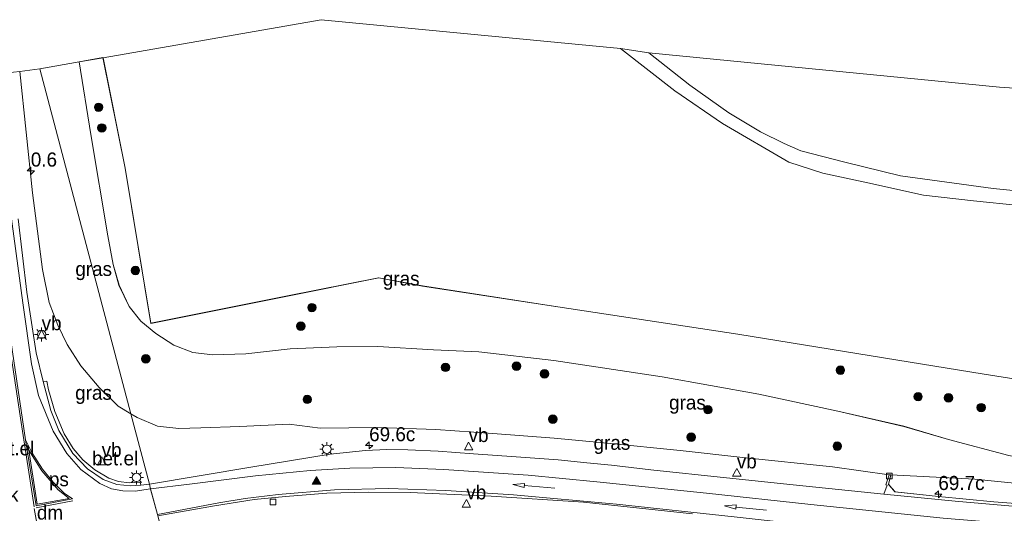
# Model space of a CAD drawing. Header units: millimetres. Extents: x 180000 to 190000, y 466229 to 468626.
# Tile 55 of 202: x 181740 to 181914, y 468089 to 468177. Entities that reach past the tile are written whole.
import ezdxf
from ezdxf.enums import TextEntityAlignment as Align

# ---------------------------------------------------------------- set-up
doc = ezdxf.new("R2010")
doc.units = ezdxf.units.MM
for name, color, linetype, lineweight in [('af-bs-rasterhekwerk', 8, 'hekwerk', 18), ('as-bs-kilometr', 13, 'Continuous', 18), ('bp-b5-bos', 93, 'Continuous', 18), ('bp-b5-grasland', 93, 'Continuous', 18), ('bp-bs-boom', 93, 'Continuous', 18), ('bw-bs-rona', 8, 'Continuous', 18), ('gw-bs-kruinlijn', 93, 'Continuous', 18), ('gw-bs-teenlijn', 93, 'Continuous', 18), ('kd-bs-opnamedtmgrens', 173, 'Continuous', 18), ('mk-b5-vlakmark', 8, 'Continuous', 18), ('mk-bs-haaientd', 8, 'haaitd', 18), ('mk-bs-pijlrd750', 8, 'Continuous', 18), ('mk-bs-streep 0.15', 8, 'Continuous', 18), ('mk-bs-vlakmark', 8, 'Continuous', 18), ('og-bs-hulpgeometrie', 53, 'Continuous', 18), ('vh-b5-verh_soort', 8, 'Continuous', 18), ('wh-bs-kolk', 8, 'Continuous', 18), ('wm-bs-lichtmast', 8, 'Continuous', 18), ('wm-bs-verkeersbord', 8, 'Continuous', 18)]:
    doc.layers.add(name, color=color, linetype=linetype, lineweight=lineweight)
doc.styles.add('rtw_iso', font='iso-rtw.shx')
doc.linetypes.add('haaitd', pattern='A,0,-0.25,[25,RTW.shx,S=0.1,R=180,X=0,Y=0],-0.75', length=1)
doc.linetypes.add('hekwerk', pattern='A,7,-1.5,[1,RTW.shx,S=0.75,R=0,X=0,Y=0],-1.5', length=10)

# ---------------------------------------------------------------- blocks, each defined once
blk = doc.blocks.new('verkeersbord')
for p, q in [((0, 0.75), (-0.75, -0.625)), ((0.75, -0.625), (0, 0.75)), ((-0.75, -0.625), (0.75, -0.625))]:
    blk.add_line(p, q)
blk = doc.blocks.new('dtbattr')
at = {"style": 'rtw_iso'}
blk.add_attdef('TAG', (0.59, 0.87), '', height=2.5, dxfattribs=at)
blk = doc.blocks.new('kolk')
blk.add_lwpolyline([(-0.5, -0.5), (0.5, -0.5), (0.5, 0.5), (-0.5, 0.5)], close=True)
blk = doc.blocks.new('dtbattr-r')
at = {"style": 'rtw_iso'}
blk.add_attdef('TAG', text='', height=2.5, dxfattribs=at).set_placement((0, 0), align=Align.MIDDLE_CENTER)
blk = doc.blocks.new('d33az_ACAD_1_FMEBLOCK143')
at = {"layer": 'bp-b5-grasland'}
for points in [[(-18.44, -38.55, 32.92), (-30.82, -37.58, 32.54), (-40.61, -36.66, 32.2), (-48.34, -35.82, 31.95), (-49.47, -34.5, 31.7), (-49.05, -32.82, 31.56), (-34.21, -33.59, 31.97), (-16.12, -35.4, 32.54)], [(-28.13, -29.38, 33.92), (-38.82, -26.56, 34.01), (-46.76, -24.21, 34.24), (-58.45, -21.52, 34.43), (-72.48, -18.5, 34.41), (-89.63, -15.45, 34.45), (-108.81, -12.52, 34.37), (-122.1, -10.98, 34.35), (-130.13, -10.66, 34.24), (-140.01, -10.04, 34.18), (-147.27, -10.09, 34.17), (-155.56, -10.49, 34.16), (-163.38, -11.34, 34.09), (-169.26, -11.55, 34.01), (-172.82, -11.11, 33.92), (-176.15, -9.84, 33.96), (-179.37, -7.75, 34.01), (-181.98, -5.58, 34.01), (-184.07, -2.98, 33.97), (-185.88, 0.85, 33.87), (-186.9, 4.49, 33.8), (-187.86, 9.56, 33.66), (-190.9, 27.58, 33.6), (-192.92, 40.45, 33.31), (-188.72, 41.19, 33.35), (-184.78, 21.61, 33.76), (-180.22, -5.94, 34.04), (-156.28, -1.15, 33.92), (-139.86, 2.15, 33.77), (-132.09, 0.68, 33.78), (-108.11, -3, 34.08), (-76.18, -7.86, 34.23), (-50.36, -12.06, 34), (-32.53, -14.95, 34.26), (-11.97, -18.21, 34)]]:
    blk.add_polyline3d(points, dxfattribs=at)
blk = doc.blocks.new('pijl')
for p, q in [((0, 0, 0.1), (5.45, 0, 0.1)), ((7.5, 0, 0.1), (5.45, 0.375, 0.1)), ((5.45, 0.375, 0.1), (5.45, -0.375, 0.1)), ((5.45, -0.375, 0.1), (7.5, 0, 0.1))]:
    blk.add_line(p, q)
blk = doc.blocks.new('verfsymbol')
for color in [252, 253]:
    blk.add_hatch(color=color).paths.add_polyline_path([(0.75, -0.625), (0, 0.75), (-0.75, -0.625)])
blk.add_lwpolyline([(0.75, -0.625), (0, 0.75), (-0.75, -0.625)], close=True)
blk = doc.blocks.new('dtbattr-l')
at = {"style": 'rtw_iso'}
blk.add_attdef('TAG', (0, 0), '', height=2.5, dxfattribs=at)
blk = doc.blocks.new('boom')
blk.add_hatch(color=256).paths.add_polyline_path([(-0.75, 0, 1), (0.75, 0, 1)])
blk.add_circle((0, 0), 0.75)
blk = doc.blocks.new('lantaarnpaal')
for p, q in [((-0.75, 0), (-1.25, 0)), ((-0.88, 0.88), (-0.53, 0.53)), ((0, 0.75), (0, 1.25)), ((0.53, 0.53), (0.88, 0.88)), ((0.75, 0), (1.25, 0)), ((-0.53, -0.53), (-0.88, -0.88)), ((0, -0.75), (0, -1.25)), ((0.53, -0.53), (0.88, -0.88))]:
    blk.add_line(p, q)
blk.add_circle((0, 0), 0.75)
blk = doc.blocks.new('d33az_ACAD_1_FMEBLOCK163')
at = {"layer": 'vh-b5-verh_soort'}
blk.add_polyline3d([(111.85, 214.43, 29.96), (113.43, 201.42, 29.91), (115.04, 190.69, 29.85), (116.31, 185.61, 29.84), (117.66, 180.44, 29.84), (119.06, 176.91, 29.81), (121.58, 172.8, 29.74), (124.16, 170.12, 29.76), (126.97, 168.21, 29.74), (129.37, 167.3, 29.75), (131.87, 167.08, 29.77), (133.65, 167.19, 29.77), (135.15, 167.36, 29.79), (135.36, 166.53, 29.79), (136.56, 161.99, 29.82)], dxfattribs=at)
blk = doc.blocks.new('hecto')
for p, q in [((0, 0.625), (-0.625, 0)), ((0, -0.625), (0, 0.625)), ((-0.625, 0), (0.625, 0)), ((0.625, 0), (0, -0.625))]:
    blk.add_line(p, q)

msp = doc.modelspace()

# ---------------------------------------------------------------- linework, layer by layer
at = {"layer": 'af-bs-rasterhekwerk'}
for points in [[(181758.65, 468150.37, 33.76), (181763.21, 468122.82, 34.04), (181787.15, 468127.61, 33.92), (181803.58, 468130.91, 33.77), (181811.34, 468129.44, 33.78), (181835.32, 468125.76, 34.08), (181867.25, 468120.91, 34.23)], [(181970.28, 468107.34, 33.95), (181954.79, 468107.52, 34.05), (181941.3, 468109.08, 34.12), (181931.47, 468110.56, 34), (181910.9, 468113.82, 34.26), (181893.07, 468116.7, 34), (181867.25, 468120.91, 34.23)]]:
    msp.add_polyline3d(points, dxfattribs=at)
at = {"layer": 'bp-b5-bos'}
msp.add_polyline3d([(181931.47, 468110.56, 34), (181910.9, 468113.82, 34.26), (181893.07, 468116.7, 34), (181867.25, 468120.91, 34.23), (181835.32, 468125.76, 34.08), (181811.34, 468129.44, 33.78), (181803.58, 468130.91, 33.77), (181787.15, 468127.61, 33.92), (181763.21, 468122.82, 34.04), (181758.65, 468150.37, 33.76), (181754.72, 468169.95, 33.35), (181793.37, 468176.69, 33.58), (181846.45, 468171.56, 33.34), (181856.07, 468164.08, 33.15), (181864.52, 468158.28, 33.21), (181876.3, 468151.39, 33.43), (181882.28, 468149.48, 33.46), (181890.27, 468147.76, 33.55), (181900.12, 468145.57, 33.58), (181909.04, 468144.53, 33.86), (181917.09, 468143.73, 34.13)], dxfattribs=at)
msp.add_polyline3d([(181926.6, 468145.82, 34.5), (181922.5, 468145.74, 34.43), (181912.49, 468146.74, 33.95), (181896.07, 468149, 33.59), (181886.19, 468151.4, 33.58), (181878.38, 468153.42, 33.41), (181875.46, 468154.71, 33.32), (181871.23, 468156.81, 33.34), (181865.63, 468160.17, 33.22), (181858.73, 468165.06, 33.24), (181851.45, 468170.79, 33.33), (181913.65, 468164.74, 34.2), (181990.04, 468159.65, 35.11), (181981.74, 468156.9, 35.03), (181974.96, 468155.18, 34.88), (181960.22, 468152.55, 34.73), (181949.48, 468150.73, 34.68), (181937.15, 468147.85, 34.71), (181929.84, 468146.18, 34.55)], close=True, dxfattribs=at)
at = {"layer": 'bp-b5-grasland'}
for points in [[(181743.54, 468167.99, 30.94), (181759.66, 468106.77, 29.63), (181757.38, 468108.13, 29.59), (181754.02, 468111.45, 29.74), (181750.76, 468115.29, 29.79), (181748.35, 468119.09, 29.86), (181746.73, 468122.52, 29.97), (181745.16, 468126.53, 30.02), (181744.02, 468132.36, 30.08), (181742.21, 468146, 30.16), (181739.97, 468167.52, 30.1)], [(181764.35, 468104.57, 29.76), (181768.14, 468104.18, 29.77), (181772.04, 468104.27, 29.79), (181778.97, 468104.54, 29.76), (181787.72, 468104.94, 29.68), (181793.18, 468104.25, 29.58), (181803.35, 468104.37, 29.68), (181813.73, 468103.99, 29.76), (181823.83, 468103.26, 29.87), (181834.68, 468102.45, 30.11), (181844.06, 468101.59, 30.25), (181857, 468100.29, 30.58), (181868.11, 468099, 30.91), (181884.03, 468097.38, 31.39), (181894.07, 468095.97, 31.54), (181893.47, 468094.17, 31.73), (181893.7, 468094.11, 31.73), (181893.11, 468092.52, 31.95), (181877.05, 468094.17, 31.42), (181865.26, 468095.45, 31.12), (181851.83, 468096.87, 30.76), (181844.84, 468097.64, 30.62), (181840.48, 468098.08, 30.5), (181835.41, 468098.61, 30.42), (181827.92, 468099.17, 30.29), (181820.38, 468099.68, 30.13), (181814.12, 468100.16, 30.04), (181808.75, 468100.38, 30.01), (181805.02, 468100.42, 30), (181801.27, 468100.28, 29.95), (181794.98, 468099.6, 29.9), (181780.89, 468097.33, 29.87), (181762.95, 468094.27, 29.79), (181759.66, 468106.77, 29.63), (181760.78, 468106.11, 29.65)]]:
    msp.add_polyline3d(points, close=True, dxfattribs=at)
for points in [[(181927.32, 468093.36, 32.54), (181909.23, 468095.17, 31.97), (181894.38, 468095.94, 31.56), (181894.07, 468095.97, 31.54), (181884.03, 468097.38, 31.39), (181868.11, 468099, 30.91), (181857, 468100.29, 30.58), (181844.06, 468101.59, 30.25), (181834.68, 468102.45, 30.11), (181823.83, 468103.26, 29.87), (181813.73, 468103.99, 29.76), (181803.35, 468104.37, 29.68), (181793.18, 468104.25, 29.58), (181787.72, 468104.94, 29.68), (181778.97, 468104.54, 29.76), (181772.04, 468104.27, 29.79), (181768.14, 468104.18, 29.77), (181764.35, 468104.57, 29.76), (181760.78, 468106.11, 29.65), (181759.66, 468106.77, 29.63), (181743.54, 468167.99, 30.94), (181750.51, 468169.22, 33.31), (181752.53, 468156.34, 33.6), (181755.57, 468138.33, 33.66), (181756.53, 468133.25, 33.8), (181757.56, 468129.61, 33.87), (181759.37, 468125.79, 33.97), (181761.45, 468123.19, 34.01), (181764.06, 468121.02, 34.01), (181767.28, 468118.93, 33.96), (181770.62, 468117.65, 33.92), (181774.18, 468117.22, 34.01), (181780.05, 468117.42, 34.09), (181787.87, 468118.28, 34.16), (181796.16, 468118.68, 34.17), (181803.42, 468118.73, 34.18), (181813.3, 468118.1, 34.24), (181821.34, 468117.79, 34.35), (181834.63, 468116.25, 34.37), (181853.8, 468113.32, 34.45), (181870.96, 468110.27, 34.41), (181884.99, 468107.25, 34.43), (181896.68, 468104.55, 34.24), (181904.61, 468102.21, 34.01), (181915.3, 468099.39, 33.92)], [(181736.62, 468167.14, 30.06), (181739.97, 468167.52, 30.1), (181742.21, 468146, 30.16), (181744.02, 468132.36, 30.08), (181745.16, 468126.53, 30.02), (181746.73, 468122.52, 29.97), (181748.35, 468119.09, 29.86), (181750.76, 468115.29, 29.79), (181754.02, 468111.45, 29.74), (181757.38, 468108.13, 29.59), (181759.66, 468106.77, 29.63), (181762.95, 468094.27, 29.79), (181761.45, 468094.1, 29.77), (181761.31, 468094.67, 29.82), (181759.39, 468094.53, 29.83), (181757.49, 468094.75, 29.8), (181755.72, 468095.36, 29.79), (181753.27, 468096.87, 29.82), (181751.15, 468098.62, 29.83), (181749.42, 468100.62, 29.88), (181747.86, 468103.2, 29.91), (181746.19, 468107.2, 29.93), (181745.06, 468111.02, 29.95), (181744.76, 468112.56, 29.94), (181744.11, 468112.52, 29.84), (181742.84, 468117.6, 29.85), (181741.23, 468128.34, 29.91), (181739.65, 468141.34, 29.96)], [(181764.42, 468088.67, 29.77), (181774.48, 468090.45, 29.76), (181781.5, 468091.58, 29.8), (181787.07, 468092.13, 29.76), (181794.4, 468092.69, 29.73), (181801.84, 468092.85, 29.74), (181809.18, 468092.82, 29.78), (181823.54, 468092.19, 29.98), (181839.89, 468091.09, 30.23), (181859.18, 468089.01, 30.78)]]:
    msp.add_polyline3d(points, dxfattribs=at)
at = {"layer": 'gw-bs-kruinlijn'}
for points in [[(181750.51, 468169.22, 33.31), (181752.53, 468156.34, 33.6), (181755.57, 468138.33, 33.66), (181756.53, 468133.25, 33.8), (181757.56, 468129.61, 33.87), (181759.37, 468125.79, 33.97), (181761.45, 468123.19, 34.01), (181764.06, 468121.02, 34.01), (181767.28, 468118.93, 33.96), (181770.62, 468117.65, 33.92), (181774.18, 468117.22, 34.01), (181780.05, 468117.42, 34.09), (181787.87, 468118.28, 34.16), (181796.16, 468118.68, 34.17), (181803.42, 468118.73, 34.18), (181813.3, 468118.1, 34.24), (181821.34, 468117.79, 34.35), (181834.63, 468116.25, 34.37), (181853.8, 468113.32, 34.45), (181870.96, 468110.27, 34.41)], [(181870.96, 468110.27, 34.41), (181884.99, 468107.25, 34.43), (181896.68, 468104.55, 34.24), (181904.61, 468102.21, 34.01), (181915.3, 468099.39, 33.92), (181926.78, 468097, 33.85), (181938.87, 468095.15, 33.79), (181948.75, 468093.67, 33.82), (181966.56, 468091.25, 33.93)]]:
    msp.add_polyline3d(points, dxfattribs=at)
at = {"layer": 'gw-bs-teenlijn'}
for points in [[(181759.66, 468106.77, 29.63), (181757.38, 468108.13, 29.59), (181754.02, 468111.45, 29.74), (181750.76, 468115.29, 29.79), (181748.35, 468119.09, 29.86), (181746.73, 468122.52, 29.97), (181745.16, 468126.53, 30.02), (181744.02, 468132.36, 30.08), (181742.21, 468146, 30.16), (181739.97, 468167.52, 30.1)], [(181793.18, 468104.25, 29.58), (181787.72, 468104.94, 29.68), (181778.97, 468104.54, 29.76), (181772.04, 468104.27, 29.79), (181768.14, 468104.18, 29.77), (181764.35, 468104.57, 29.76), (181760.78, 468106.11, 29.65), (181759.66, 468106.77, 29.63)], [(181894.07, 468095.97, 31.54), (181884.03, 468097.38, 31.39), (181868.11, 468099, 30.91), (181857, 468100.29, 30.58), (181844.06, 468101.59, 30.25), (181834.68, 468102.45, 30.11), (181823.83, 468103.26, 29.87), (181813.73, 468103.99, 29.76), (181803.35, 468104.37, 29.68), (181793.18, 468104.25, 29.58)], [(181966.56, 468091.25, 33.93), (181951.61, 468091.56, 33.46), (181940.54, 468092.31, 33.07), (181927.32, 468093.36, 32.54), (181909.23, 468095.17, 31.97), (181894.38, 468095.94, 31.56)]]:
    msp.add_polyline3d(points, dxfattribs=at)
at = {"layer": 'kd-bs-opnamedtmgrens'}
for points in [[(181743.54, 468167.99, 30.94), (181750.51, 468169.22, 33.31), (181754.72, 468169.95, 33.35), (181793.37, 468176.69, 33.58), (181846.45, 468171.56, 33.34)], [(182120.98, 468172.13, 35.59), (182112.66, 468170.44, 35.18), (182022.88, 468157.81, 35.17), (181996.44, 468159.7, 35.1), (181990.04, 468159.65, 35.11), (181913.65, 468164.74, 34.2), (181851.45, 468170.79, 33.33), (181846.45, 468171.56, 33.34)], [(181743.54, 468167.99, 30.94), (181739.97, 468167.52, 30.1), (181736.62, 468167.14, 30.06), (181735.6, 468166.82, 30.14), (181732.52, 468166.23, 30.24), (181729.22, 468165.64, 30.29), (181725.93, 468165.08, 30.37), (181725.56, 468165.1, 30.29), (181712.91, 468162.89, 30.29), (181712.18, 468162.74, 30.38), (181708.94, 468162.14, 30.42), (181705.63, 468161.8, 30.53), (181704.34, 468161.66, 30.52), (181702.41, 468161.46, 30.49), (181701.57, 468161.37, 30.47), (181698.56, 468160.23, 30.37)]]:
    msp.add_polyline3d(points, dxfattribs=at)
at = {"layer": 'mk-b5-vlakmark'}
msp.add_polyline3d([(181748.73, 468091.77, 29.86), (181743.05, 468090.74, 29.9), (181741.54, 468100.3, 29.93), (181743.9, 468096.68, 29.88), (181746.79, 468093.3, 29.86)], close=True, dxfattribs=at)
at = {"layer": 'mk-bs-haaientd'}
msp.add_polyline3d([(181743.49, 468084.51, 29.9), (181742.52, 468090, 29.96)], dxfattribs=at)
at = {"layer": 'mk-bs-streep 0.15'}
for points in [[(181763.16, 468093.45, 29.79), (181760.39, 468093.07, 29.79), (181758.23, 468093.14, 29.78), (181756.25, 468093.49, 29.82), (181754.13, 468094.44, 29.79), (181750.76, 468096.88, 29.82), (181748.29, 468099.71, 29.85), (181745.87, 468103.69, 29.89), (181743.3, 468110.04, 29.93), (181742.04, 468115.62, 29.91), (181740.48, 468126.47, 29.94), (181738.04, 468144.83, 30.04), (181738.06, 468144.86, 30.03), (181736.52, 468157.71, 30.11), (181735.6, 468166.82, 30.14)], [(181738.05, 468119.7, 29.98), (181740.2, 468105.26, 29.96), (181742.53, 468090.3, 29.93)], [(181742.86, 468090.48, 29.91), (181742.87, 468090.48, 29.91), (181749.33, 468091.67, 29.86), (181747.85, 468092.7, 29.91), (181745.87, 468094.66, 29.9), (181744.02, 468096.94, 29.93), (181742.08, 468099.92, 29.95), (181740.98, 468102.19, 29.96), (181738.38, 468119.77, 29.98)], [(181740.98, 468102.19, 29.96), (181742.86, 468090.48, 29.91)], [(182137.2, 468094.87, 37.03), (182132.17, 468094.17, 37.03), (182108.91, 468091.09, 36.86), (182088.24, 468088.83, 36.69), (182063.37, 468086.6, 36.49), (182040.43, 468085.08, 36.19), (182019.12, 468084.22, 35.81), (182000.48, 468083.9, 35.36), (181981.91, 468083.97, 34.92), (181957.66, 468084.59, 34.23), (181932.33, 468085.93, 33.38), (181903.64, 468088.28, 32.44), (181880.2, 468090.69, 31.6), (181861.68, 468092.7, 30.98), (181842.22, 468094.69, 30.52), (181830.09, 468095.87, 30.26), (181815.15, 468096.91, 30.05), (181806.64, 468097.27, 29.95), (181798.45, 468097.14, 29.89), (181791.43, 468096.74, 29.88), (181781.77, 468095.78, 29.88), (181770.07, 468094.29, 29.86), (181763.16, 468093.45, 29.79)], [(182052.7, 468082.09, 36.26), (182036.35, 468081.21, 36.07), (182016.54, 468080.45, 35.74), (181998.79, 468080.18, 35.32), (181986.19, 468080.21, 35.02), (181965.99, 468080.59, 34.41), (181944.69, 468081.48, 33.77), (181925.9, 468082.7, 33.17), (181909.76, 468084, 32.62), (181885.81, 468086.37, 31.77), (181866.59, 468088.5, 31.05), (181845.75, 468090.77, 30.4), (181827.49, 468092.38, 30.01), (181815.49, 468093.16, 29.88), (181805.36, 468093.51, 29.79), (181795.75, 468093.28, 29.78), (181785.76, 468092.47, 29.79), (181779.89, 468091.78, 29.8), (181775.22, 468091, 29.83), (181764.36, 468088.9, 29.82)], [(181749.35, 468091.34, 29.86), (181742.89, 468090.09, 29.9)]]:
    msp.add_polyline3d(points, dxfattribs=at)
at = {"layer": 'og-bs-hulpgeometrie'}
msp.add_polyline3d([(181779.33, 468032.02, 35.15), (181776.69, 468042.07, 34.89), (181770.7, 468064.82, 29.08), (181768.93, 468071.56, 28.99), (181768.58, 468072.87, 28.53), (181767.41, 468077.34, 28.5), (181766.93, 468079.14, 29.23), (181764.42, 468088.67, 29.77), (181764.36, 468088.9, 29.82), (181763.16, 468093.45, 29.79), (181762.95, 468094.27, 29.79), (181759.66, 468106.77, 29.63), (181743.54, 468167.99, 30.94)], dxfattribs=at)
at = {"layer": 'vh-b5-verh_soort'}
for points in [[(181917.09, 468143.73, 34.13), (181909.04, 468144.53, 33.86), (181900.12, 468145.57, 33.58), (181890.27, 468147.76, 33.55), (181882.28, 468149.48, 33.46), (181876.3, 468151.39, 33.43), (181864.52, 468158.28, 33.21), (181856.07, 468164.08, 33.15), (181846.45, 468171.56, 33.34), (181851.45, 468170.79, 33.33), (181858.73, 468165.06, 33.24), (181865.63, 468160.17, 33.22), (181871.23, 468156.81, 33.34), (181875.46, 468154.71, 33.32), (181878.38, 468153.42, 33.41), (181886.19, 468151.4, 33.58), (181896.07, 468149, 33.59), (181912.49, 468146.74, 33.95), (181922.5, 468145.74, 34.43)], [(181764.36, 468088.9, 29.82), (181763.16, 468093.45, 29.79), (181762.95, 468094.27, 29.79), (181780.89, 468097.33, 29.87), (181794.98, 468099.6, 29.9), (181801.27, 468100.28, 29.95), (181805.02, 468100.42, 30), (181808.75, 468100.38, 30.01), (181814.12, 468100.16, 30.04), (181820.38, 468099.68, 30.13), (181827.92, 468099.17, 30.29), (181835.41, 468098.61, 30.42), (181840.48, 468098.08, 30.5), (181844.84, 468097.64, 30.62), (181851.83, 468096.87, 30.76), (181865.26, 468095.45, 31.12), (181877.05, 468094.17, 31.42), (181893.11, 468092.52, 31.95), (181905.74, 468091.29, 32.34), (181922.72, 468089.82, 32.84)], [(181922.72, 468089.82, 32.84), (181905.74, 468091.29, 32.34), (181893.11, 468092.52, 31.95), (181893.7, 468094.11, 31.73), (181893.47, 468094.17, 31.73), (181894.07, 468095.97, 31.54), (181894.38, 468095.94, 31.56), (181893.97, 468094.26, 31.7), (181895.1, 468092.94, 31.95), (181902.82, 468092.1, 32.2), (181912.61, 468091.19, 32.54), (181924.99, 468090.21, 32.92)], [(181859.18, 468089.01, 30.78), (181839.89, 468091.09, 30.23), (181823.54, 468092.19, 29.98), (181809.18, 468092.82, 29.78), (181801.84, 468092.85, 29.74), (181794.4, 468092.69, 29.73), (181787.07, 468092.13, 29.76), (181781.5, 468091.58, 29.8), (181774.48, 468090.45, 29.76), (181764.42, 468088.67, 29.77)]]:
    msp.add_polyline3d(points, dxfattribs=at)
msp.add_polyline3d([(181757.49, 468094.75, 29.8), (181759.39, 468094.53, 29.83), (181761.31, 468094.67, 29.82), (181761.45, 468094.1, 29.77), (181759.67, 468093.99, 29.77), (181757.17, 468094.21, 29.75), (181754.77, 468095.12, 29.74), (181751.96, 468097.03, 29.76), (181749.38, 468099.72, 29.74), (181746.86, 468103.82, 29.81), (181745.46, 468107.36, 29.84), (181744.11, 468112.52, 29.84), (181744.76, 468112.56, 29.94), (181745.06, 468111.02, 29.95), (181746.19, 468107.2, 29.93), (181747.86, 468103.2, 29.91), (181749.42, 468100.62, 29.88), (181751.15, 468098.62, 29.83), (181753.27, 468096.87, 29.82), (181755.72, 468095.36, 29.79)], close=True, dxfattribs=at)

# ---------------------------------------------------------------- block references
at = {"layer": 'as-bs-kilometr'}
ref = msp.add_blockref('dtbattr', (181741.92, 468149.88, 30.05), dxfattribs=at)
ref.add_attrib('TAG', '0.6', dxfattribs={"layer": '0', "height": 2.5, "style": 'rtw_iso'}).set_placement((181741.92, 468149.88, 30.05), align=Align.BOTTOM_LEFT)
for p in [(181741.92, 468149.88, 30.05), (181801.89, 468101.17, 29.95), (181902.78, 468092.51, 32.12)]:
    msp.add_blockref('hecto', p, dxfattribs=at)
ref = msp.add_blockref('dtbattr', (181801.89, 468101.17, 29.95), dxfattribs=at)
ref.add_attrib('TAG', '69.6c', dxfattribs={"layer": '0', "height": 2.5, "style": 'rtw_iso'}).set_placement((181801.89, 468101.17, 29.95), align=Align.BOTTOM_LEFT)
ref = msp.add_blockref('dtbattr', (181902.78, 468092.51, 32.12), dxfattribs=at)
ref.add_attrib('TAG', '69.7c', dxfattribs={"layer": '0', "height": 2.5, "style": 'rtw_iso'}).set_placement((181902.78, 468092.51, 32.12), align=Align.BOTTOM_LEFT)
at = {"layer": 'bp-b5-grasland'}
msp.add_blockref('d33az_ACAD_1_FMEBLOCK143', (181943.43, 468128.77), dxfattribs=at)
ref = msp.add_blockref('dtbattr-r', (181749.81, 468130.48, 29.99), dxfattribs=at)
ref.add_attrib('TAG', 'gras', dxfattribs={"layer": '0', "height": 2.5, "style": 'rtw_iso'}).set_placement((181749.81, 468130.48, 29.99), align=Align.BOTTOM_LEFT)
ref = msp.add_blockref('dtbattr-r', (181804.32, 468128.77, 34.55), dxfattribs=at)
ref.add_attrib('TAG', 'gras', dxfattribs={"layer": '0', "height": 2.5, "style": 'rtw_iso'}).set_placement((181804.32, 468128.77, 34.55), align=Align.BOTTOM_LEFT)
ref = msp.add_blockref('dtbattr-r', (181749.78, 468108.52, 29.88), dxfattribs=at)
ref.add_attrib('TAG', 'gras', dxfattribs={"layer": '0', "height": 2.5, "style": 'rtw_iso'}).set_placement((181749.78, 468108.52, 29.88), align=Align.BOTTOM_LEFT)
ref = msp.add_blockref('dtbattr-r', (181855.05, 468106.79, 32.51), dxfattribs=at)
ref.add_attrib('TAG', 'gras', dxfattribs={"layer": '0', "height": 2.5, "style": 'rtw_iso'}).set_placement((181855.05, 468106.79, 32.51), align=Align.BOTTOM_LEFT)
ref = msp.add_blockref('dtbattr-r', (181841.67, 468099.65, 30.34), dxfattribs=at)
ref.add_attrib('TAG', 'gras', dxfattribs={"layer": '0', "height": 2.5, "style": 'rtw_iso'}).set_placement((181841.67, 468099.65, 30.34), align=Align.BOTTOM_LEFT)
at = {"layer": 'bp-bs-boom'}
for p in [(181753.93, 468161.15, 33.53), (181754.51, 468157.48, 33.6), (181760.45, 468132.2, 33.96), (181791.75, 468125.62, 34.28), (181789.79, 468122.33, 34.38), (181762.3, 468116.52, 32.48), (181815.42, 468115.02, 33.57), (181828.01, 468115.24, 33.84), (181832.97, 468113.86, 33.6), (181885.42, 468114.53, 34.5), (181899.19, 468109.82, 34.57), (181790.92, 468109.33, 31.28), (181904.57, 468109.61, 34.5), (181861.94, 468107.5, 31.5), (181910.37, 468107.88, 34.53), (181834.45, 468105.82, 31.22), (181858.96, 468102.64, 31.51), (181884.87, 468101.04, 34.4)]:
    msp.add_blockref('boom', p, dxfattribs=at)
at = {"layer": 'bw-bs-rona'}
ref = msp.add_blockref('dtbattr', (181733.23, 468090.45, 30.22), dxfattribs=at)
ref.add_attrib('TAG', 'wwk', dxfattribs={"layer": '0', "height": 2.5, "style": 'rtw_iso'}).set_placement((181733.23, 468090.45, 30.22), align=Align.BOTTOM_LEFT)
at = {"layer": 'mk-b5-vlakmark'}
ref = msp.add_blockref('dtbattr-r', (181745.13, 468093.18, 29.89), dxfattribs=at)
ref.add_attrib('TAG', 'ps', dxfattribs={"layer": '0', "height": 2.5, "style": 'rtw_iso'}).set_placement((181745.13, 468093.18, 29.89), align=Align.BOTTOM_LEFT)
at = {"layer": 'mk-bs-haaientd'}
ref = msp.add_blockref('dtbattr-l', (181743, 468087.26, 29.93), dxfattribs=at)
ref.add_attrib('TAG', 'dm', dxfattribs={"layer": '0', "height": 2.5, "style": 'rtw_iso'}).set_placement((181743, 468087.26, 29.93), align=Align.BOTTOM_LEFT)
at = {"layer": 'mk-bs-pijlrd750'}
for p, rotation in [((181834.81, 468093.61, 30.27), 175.132), ((181872.33, 468089.66, 31.29), 173.926)]:
    msp.add_blockref('pijl', p, dxfattribs=dict(at, rotation=rotation))
at = {"layer": 'mk-bs-vlakmark'}
msp.add_blockref('verfsymbol', (181792.55, 468094.9, 29.84), dxfattribs=at)
at = {"layer": 'vh-b5-verh_soort'}
msp.add_blockref('d33az_ACAD_1_FMEBLOCK163', (181627.8, 467926.91), dxfattribs=at)
ref = msp.add_blockref('dtbattr-r', (181734.35, 468098.66, 30.1), dxfattribs=at)
ref.add_attrib('TAG', 'bet.el', dxfattribs={"layer": '0', "height": 2.5, "style": 'rtw_iso'}).set_placement((181734.35, 468098.66, 30.1), align=Align.BOTTOM_LEFT)
ref = msp.add_blockref('dtbattr-r', (181752.78, 468096.88, 29.83), dxfattribs=at)
ref.add_attrib('TAG', 'bet.el', dxfattribs={"layer": '0', "height": 2.5, "style": 'rtw_iso'}).set_placement((181752.78, 468096.88, 29.83), align=Align.BOTTOM_LEFT)
at = {"layer": 'wh-bs-kolk'}
for p in [(181894.07, 468095.73, 31.52), (181784.84, 468091.15, 29.66)]:
    msp.add_blockref('kolk', p, dxfattribs=at)
at = {"layer": 'wm-bs-lichtmast'}
for p in [(181743.84, 468120.86, 29.89), (181794.4, 468100.49, 29.87), (181760.66, 468095.5, 29.74)]:
    msp.add_blockref('lantaarnpaal', p, dxfattribs=at)
at = {"layer": 'wm-bs-verkeersbord'}
ref = msp.add_blockref('dtbattr', (181743.84, 468120.86, 29.89), dxfattribs=at)
ref.add_attrib('TAG', 'vb', dxfattribs={"layer": '0', "height": 2.5, "style": 'rtw_iso'}).set_placement((181743.84, 468120.86, 29.89), align=Align.BOTTOM_LEFT)
for p in [(181743.84, 468120.86, 29.89), (181819.52, 468101.02, 30.11), (181754.48, 468098.38, 29.72), (181867.06, 468096.35, 31.08), (181819.12, 468090.85, 29.86)]:
    msp.add_blockref('verkeersbord', p, dxfattribs=at)
ref = msp.add_blockref('dtbattr', (181819.52, 468101.02, 30.11), dxfattribs=at)
ref.add_attrib('TAG', 'vb', dxfattribs={"layer": '0', "height": 2.5, "style": 'rtw_iso'}).set_placement((181819.52, 468101.02, 30.11), align=Align.BOTTOM_LEFT)
ref = msp.add_blockref('dtbattr', (181754.48, 468098.38, 29.72), dxfattribs=at)
ref.add_attrib('TAG', 'vb', dxfattribs={"layer": '0', "height": 2.5, "style": 'rtw_iso'}).set_placement((181754.48, 468098.38, 29.72), align=Align.BOTTOM_LEFT)
ref = msp.add_blockref('dtbattr', (181867.06, 468096.35, 31.08), dxfattribs=at)
ref.add_attrib('TAG', 'vb', dxfattribs={"layer": '0', "height": 2.5, "style": 'rtw_iso'}).set_placement((181867.06, 468096.35, 31.08), align=Align.BOTTOM_LEFT)
ref = msp.add_blockref('dtbattr', (181819.12, 468090.85, 29.86), dxfattribs=at)
ref.add_attrib('TAG', 'vb', dxfattribs={"layer": '0', "height": 2.5, "style": 'rtw_iso'}).set_placement((181819.12, 468090.85, 29.86), align=Align.BOTTOM_LEFT)

doc.saveas('drawing.dxf')
